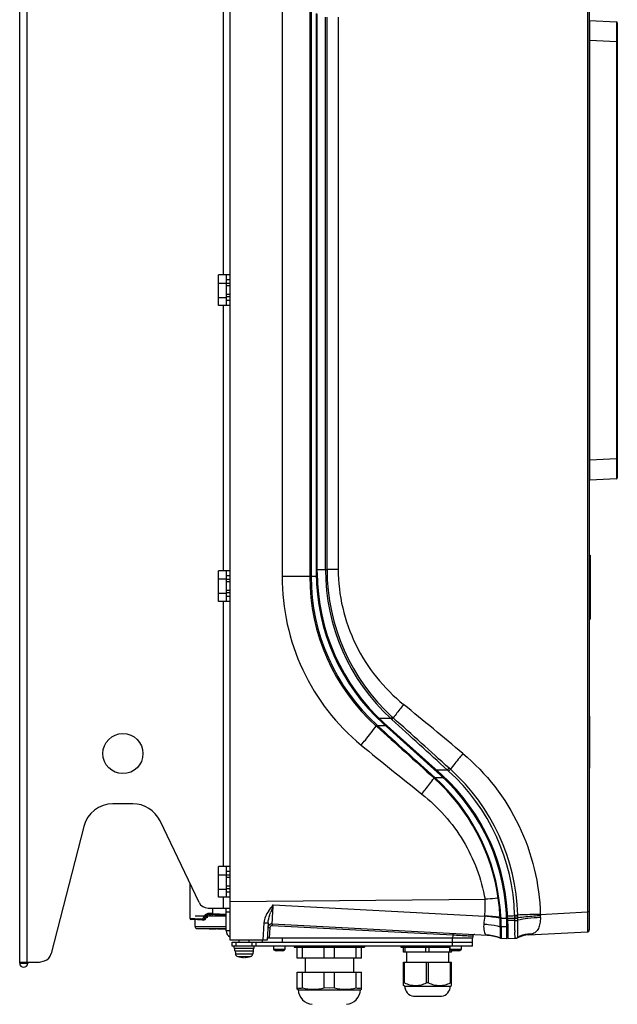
# Model space of a CAD drawing. Header units: millimetres. Extents: x 0 to 3364, y 0 to 2378.
# Tile 8 of 36: x 723 to 1021, y 740 to 1231. Entities that reach past the tile are written whole.
import ezdxf

# ---------------------------------------------------------------- set-up
doc = ezdxf.new("R2010")
doc.units = ezdxf.units.MM
doc.header["$LTSCALE"] = 185.02
doc.layers.add('00_COMPONENTS', color=7, linetype='CONTINUOUS')

msp = doc.modelspace()

# ---------------------------------------------------------------- linework, layer by layer
at = {"layer": '00_COMPONENTS', "color": 3, "linetype": 'CONTINUOUS'}
for p, q in [((722.77, 760.47), (722.77, 1434.47)), ((821.95, 1088.32), (821.95, 1103.62)), ((827.77, 1103.62), (821.95, 1103.62)), ((827.77, 1088.32), (821.95, 1088.32)), ((827.77, 956.12), (821.95, 956.12)), ((821.95, 940.82), (821.95, 956.12)), ((827.77, 940.82), (821.95, 940.82)), ((779.27, 839.97), (769.27, 839.97)), ((812.28, 790.8), (792.79, 831.45)), ((754.74, 828.69), (738.47, 765.24)), ((827.77, 808.62), (821.95, 808.62)), ((821.95, 793.32), (821.95, 808.62)), ((827.77, 793.32), (821.95, 793.32)), ((816.79, 787.97), (827.62, 787.97)), ((722.77, 760.97), (732.67, 760.97)), ((726.77, 760.97), (726.77, 760.47)), ((732.67, 760.97), (735.07, 761.69))]:
    msp.add_line(p, q, dxfattribs=at)
at = {"layer": '00_COMPONENTS', "color": 9, "linetype": 'CONTINUOUS'}
for p, q in [((726.27, 1433.97), (726.27, 760.97)), ((1006.02, 1402.87), (1006.02, 786.06)), ((824.27, 1235.82), (824.27, 1103.62)), ((853.7, 1235.74), (853.7, 953.19)), ((867.49, 1235.74), (867.49, 953.19)), ((868.18, 1235.74), (868.18, 953.19)), ((875.36, 956.75), (875.36, 1232.18)), ((876.11, 956.75), (876.11, 1232.18)), ((881.71, 1232.18), (881.71, 956.75)), ((1007.25, 1220.49), (1006.97, 1220.49)), ((1020.49, 1219.79), (1007.25, 1220.49)), ((1007.25, 1011.23), (1007.25, 1220.49)), ((1020.97, 1219.79), (1020.49, 1219.79)), ((1020.49, 1219.79), (1020.49, 1011.93)), ((827.77, 1099.32), (825.77, 1099.32)), ((827.77, 1092.62), (825.77, 1092.62)), ((824.27, 1088.32), (824.27, 956.12)), ((1007.25, 1011.23), (1006.97, 1011.23)), ((1020.49, 1011.93), (1007.25, 1011.23)), ((1007.25, 1010.39), (1007.25, 1011.23)), ((1020.97, 1011.93), (1020.49, 1011.93)), ((1007.25, 1009.01), (1007.25, 1010.39)), ((870.78, 953.19), (853.7, 953.19)), ((870.77, 954.97), (871.27, 954.97)), ((871.27, 956.75), (876.11, 956.75)), ((881.71, 956.75), (876.11, 956.75)), ((1006.97, 956.72), (1007.47, 956.72)), ((827.77, 951.82), (825.77, 951.82)), ((827.77, 945.12), (825.77, 945.12)), ((824.27, 940.82), (824.27, 808.62)), ((1006.97, 939.22), (1007.47, 939.22)), ((901.08, 879.1), (900.71, 878.68)), ((900.71, 878.68), (900.96, 878.46)), ((901.33, 878.88), (900.96, 878.46)), ((901.08, 879.1), (901.33, 878.88)), ((905.34, 878.88), (901.33, 878.88)), ((907.97, 882.44), (902.21, 882.44)), ((904.18, 879.91), (904.52, 880.29)), ((907.97, 882.44), (908.67, 883.2)), ((908.42, 882.02), (907.97, 882.44)), ((908.42, 882.02), (909.12, 882.79)), ((909.12, 882.79), (908.67, 883.2)), ((1006.97, 860.67), (1007.17, 860.67)), ((936.22, 856.78), (930.62, 856.78)), ((932.68, 854.26), (933.01, 854.63)), ((936.22, 856.78), (937.06, 857.7)), ((936.81, 856.25), (936.22, 856.78)), ((936.81, 856.25), (937.65, 857.17)), ((937.65, 857.17), (937.06, 857.7)), ((937.82, 857.02), (937.65, 857.17)), ((929.86, 853.09), (929.55, 852.75)), ((929.55, 852.75), (929.75, 852.58)), ((930.05, 852.92), (929.75, 852.58)), ((929.86, 853.09), (930.05, 852.92)), ((934.13, 852.92), (930.05, 852.92)), ((827.77, 804.32), (825.77, 804.32)), ((827.77, 797.62), (825.77, 797.62)), ((824.27, 793.32), (824.27, 787.97)), ((961.91, 792.95), (961.58, 792.9)), ((819.2, 785.15), (819.2, 787.97)), ((827.77, 785.97), (825.77, 785.97)), ((849.29, 789.53), (954.84, 784)), ((982.55, 784.83), (1006.02, 786.06)), ((1006.97, 786.06), (1006.02, 786.06)), ((808.84, 782.67), (807.77, 782.72)), ((810.13, 782.6), (808.84, 782.67)), ((813.96, 782.41), (810.13, 782.6)), ((815.11, 782.11), (814.55, 782.14)), ((816.61, 783.78), (815.53, 783.84)), ((817.34, 785.24), (817.24, 785.24)), ((818.61, 785.18), (817.34, 785.24)), ((819.2, 785.15), (818.61, 785.18)), ((825.79, 784.8), (819.2, 785.15)), ((844.62, 780.67), (844.17, 771.97)), ((954.84, 784), (954.83, 783.88)), ((962.85, 783.4), (962.47, 783.38)), ((962.47, 783.38), (962.49, 782.99)), ((962.85, 783.4), (962.88, 782.96)), ((962.88, 782.96), (965.72, 782.96)), ((965.7, 783.45), (966.21, 783.47)), ((966.23, 782.96), (969.77, 782.96)), ((969.75, 784.46), (971.25, 784.5)), ((969.75, 784.1), (969.75, 784.46)), ((969.75, 784.1), (971.26, 784.14)), ((969.77, 783.04), (969.75, 784.1)), ((969.76, 781.76), (969.77, 782.96)), ((969.77, 783.04), (971.28, 783.05)), ((969.77, 782.96), (969.77, 783.04)), ((969.77, 782.96), (971.28, 782.96)), ((971.26, 784.14), (971.25, 784.5)), ((971.28, 782.96), (971.26, 784.14)), ((971.29, 781.87), (971.28, 782.96)), ((982.55, 784.83), (982.57, 784.15)), ((810.27, 778.77), (825.77, 778.77)), ((822.91, 777.77), (822.91, 777.57)), ((827.77, 776.67), (825.77, 776.67)), ((847.59, 778.21), (847.32, 772.97)), ((938.86, 774.43), (848.64, 779.15)), ((965.77, 778.54), (963, 778.6)), ((965.77, 779.94), (966.27, 779.91)), ((830.77, 768.97), (830.77, 770.97)), ((838.77, 768.97), (838.77, 770.97)), ((853.77, 772.97), (853.77, 770.97)), ((938.77, 768.97), (938.77, 772.97)), ((938.86, 774.43), (938.78, 772.97)), ((956.03, 774.5), (956.14, 774.47)), ((962.7, 773), (962.61, 773.03)), ((971.19, 773.24), (971.22, 773.27)), ((855.07, 767.37), (849.47, 767.37)), ((854.94, 767.14), (849.6, 767.14)), ((943.07, 767.37), (937.47, 767.37)), ((942.94, 767.14), (937.6, 767.14)), ((724.77, 760.47), (724.77, 760.97)), ((830.39, 765.2), (839.14, 765.2)), ((831.56, 763.8), (837.97, 763.8)), ((722.77, 760.47), (726.77, 760.47))]:
    msp.add_line(p, q, dxfattribs=at)
at = {"layer": '00_COMPONENTS', "color": 7, "linetype": 'CONTINUOUS'}
for p, q in [((1006.97, 1411.86), (1006.97, 777.07)), ((827.77, 771.97), (827.77, 1404.67)), ((870.77, 1233.96), (870.77, 954.97)), ((871.27, 955.19), (871.27, 1233.74)), ((1007.14, 1230.48), (1020.49, 1229.78)), ((1020.97, 1229.28), (1020.97, 1002.44)), ((825.77, 1103.62), (825.77, 1088.32)), ((827.77, 1101.12), (825.77, 1101.12)), ((821.95, 1099.53), (825.77, 1099.53)), ((827.77, 1098.12), (825.77, 1098.12)), ((821.95, 1092.41), (825.77, 1092.41)), ((827.77, 1093.82), (825.77, 1093.82)), ((827.77, 1090.82), (825.77, 1090.82)), ((1020.49, 1001.94), (1007.25, 1001.25)), ((1006.97, 963.97), (1007.47, 963.97)), ((1007.47, 963.97), (1007.47, 931.97)), ((825.77, 956.12), (825.77, 940.82)), ((827.77, 953.62), (825.77, 953.62)), ((821.95, 952.03), (825.77, 952.03)), ((827.77, 950.62), (825.77, 950.62)), ((821.95, 944.91), (825.77, 944.91)), ((827.77, 946.32), (825.77, 946.32)), ((827.77, 943.32), (825.77, 943.32)), ((1006.97, 931.97), (1007.47, 931.97)), ((1007.07, 874.4), (1007.07, 884.4)), ((1007.17, 857.67), (1007.17, 883.67)), ((904.18, 879.91), (932.68, 854.26)), ((933.18, 854.48), (904.68, 880.14)), ((1006.97, 857.67), (1007.17, 857.67)), ((825.77, 808.62), (825.77, 793.32)), ((827.77, 806.12), (825.77, 806.12)), ((807.77, 782.72), (807.77, 800.22)), ((821.95, 804.53), (825.77, 804.53)), ((827.77, 803.12), (825.77, 803.12)), ((821.95, 797.41), (825.77, 797.41)), ((827.77, 798.82), (825.77, 798.82)), ((827.77, 795.82), (825.77, 795.82)), ((827.77, 791.21), (954.96, 792.32)), ((825.77, 776.67), (825.77, 787.97)), ((814.73, 781.88), (808.24, 782.22)), ((825.77, 783.97), (810.27, 783.97)), ((810.27, 778.77), (810.27, 782.11)), ((815.11, 782.11), (814.73, 781.88)), ((815.79, 783.33), (815.11, 782.11)), ((816.58, 783.28), (815.79, 783.33)), ((825.79, 784.3), (817.32, 784.74)), ((818.84, 784.67), (819.2, 784.67)), ((846.72, 780.67), (846.27, 771.97)), ((811.27, 777.77), (825.77, 777.77)), ((817.36, 777.77), (817.36, 777.57)), ((817.36, 777.57), (818.9, 777.57)), ((817.44, 777.77), (817.44, 777.57)), ((817.69, 777.77), (817.69, 777.57)), ((818.79, 777.77), (818.79, 777.57)), ((818.9, 777.57), (818.9, 777.77)), ((819.08, 777.77), (819.08, 777.57)), ((819.08, 777.57), (820.75, 777.57)), ((819.84, 777.77), (819.84, 777.57)), ((820.74, 777.77), (820.74, 777.57)), ((820.75, 777.57), (820.75, 777.77)), ((821.52, 777.77), (821.52, 777.57)), ((821.52, 777.57), (823.67, 777.57)), ((821.55, 777.77), (821.55, 777.57)), ((822.24, 777.77), (822.24, 777.57)), ((823.1, 777.77), (823.1, 777.57)), ((823.41, 777.77), (823.41, 777.57)), ((823.67, 777.77), (823.67, 777.57)), ((823.68, 777.77), (823.68, 777.57)), ((823.68, 777.57), (825.29, 777.57)), ((825.06, 777.77), (825.06, 777.57)), ((825.29, 777.77), (825.29, 777.57)), ((848.7, 780.1), (956.14, 774.47)), ((965.77, 772.81), (965.77, 779.94)), ((966.27, 780.16), (966.27, 772.73)), ((976.71, 774.54), (1006.02, 776.07)), ((846.27, 771.97), (827.77, 771.97)), ((828.77, 770.97), (948.77, 770.97)), ((828.77, 768.97), (828.77, 770.97)), ((832.27, 770.97), (832.27, 771.97)), ((837.27, 770.97), (837.27, 771.97)), ((840.77, 768.97), (840.77, 770.97)), ((843.77, 771.97), (843.77, 770.97)), ((948.77, 772.97), (846.32, 772.97)), ((948.81, 773.85), (948.77, 772.97)), ((948.77, 768.97), (948.77, 772.97)), ((962.61, 773.03), (962.61, 773.03)), ((962.94, 772.96), (965.77, 772.81)), ((965.77, 773.57), (966.27, 773.47)), ((966.27, 772.73), (970.36, 772.94)), ((970.21, 772.94), (970.29, 772.94)), ((970.24, 772.94), (970.21, 772.94)), ((970.3, 772.94), (970.24, 772.94)), ((970.29, 772.94), (970.3, 772.94)), ((970.3, 772.94), (970.33, 772.94)), ((970.35, 772.94), (970.3, 772.94)), ((970.36, 772.94), (970.36, 772.94)), ((948.77, 768.97), (828.77, 768.97)), ((829.77, 767.97), (829.77, 768.97)), ((829.77, 767.97), (839.77, 767.97)), ((830.17, 766.67), (830.17, 767.97)), ((830.17, 766.67), (839.37, 766.67)), ((830.27, 766.67), (830.39, 765.2)), ((839.27, 766.67), (839.14, 765.2)), ((839.37, 766.67), (839.37, 767.97)), ((839.77, 767.97), (839.77, 768.97)), ((849.47, 768.97), (849.47, 767.37)), ((853.67, 766.57), (850.87, 766.57)), ((855.07, 768.97), (855.07, 767.37)), ((859.77, 768.97), (859.77, 768.47)), ((859.77, 768.47), (894.77, 768.47)), ((861.27, 762.97), (861.27, 768.47)), ((863.86, 762.97), (863.86, 768.47)), ((874.67, 762.97), (874.67, 768.47)), ((879.86, 762.97), (879.86, 768.47)), ((890.67, 762.97), (890.67, 768.47)), ((893.27, 762.97), (893.27, 768.47)), ((894.77, 768.97), (894.77, 768.47)), ((912.88, 768.97), (912.88, 768.47)), ((912.88, 768.47), (937.47, 768.47)), ((914.27, 765.97), (914.27, 768.47)), ((938.27, 765.97), (914.27, 765.97)), ((915.13, 765.97), (915.13, 768.47)), ((915.77, 765.97), (915.77, 760.97)), ((925.4, 765.97), (925.4, 768.47)), ((927.13, 765.97), (927.13, 768.47)), ((936.77, 765.97), (936.77, 760.97)), ((937.4, 765.97), (937.4, 768.47)), ((937.47, 768.97), (937.47, 767.37)), ((938.27, 765.97), (938.27, 766.79)), ((941.67, 766.57), (938.87, 766.57)), ((943.07, 768.97), (943.07, 767.37)), ((831.56, 763.8), (832.32, 763.62)), ((832.32, 763.62), (832.32, 763.62)), ((834.42, 763.62), (834.77, 763.62)), ((834.42, 763.4), (834.42, 763.62)), ((834.77, 763.62), (835.12, 763.62)), ((835.12, 763.62), (835.12, 763.4)), ((837.97, 763.8), (837.22, 763.62)), ((837.22, 763.62), (837.22, 763.62)), ((893.27, 762.97), (861.27, 762.97)), ((865.27, 762.97), (865.27, 755.97)), ((889.27, 762.97), (889.27, 755.97)), ((914.27, 760.97), (938.26, 760.97)), ((914.27, 749.41), (914.27, 760.97)), ((914.77, 750.71), (914.77, 760.97)), ((925.77, 750.71), (925.77, 760.97)), ((926.77, 750.71), (926.77, 760.97)), ((937.76, 750.71), (937.76, 760.97)), ((938.26, 749.41), (938.26, 760.97)), ((861.27, 755.97), (893.27, 755.97)), ((861.27, 747.5), (861.27, 755.97)), ((863.86, 748.16), (863.86, 755.97)), ((874.67, 748.16), (874.67, 755.97)), ((879.86, 748.16), (879.86, 755.97)), ((890.67, 748.16), (890.67, 755.97)), ((893.27, 747.5), (893.27, 755.97)), ((861.77, 747.23), (861.27, 747.49)), ((861.77, 747.23), (892.76, 747.23)), ((877.27, 748.04), (874.67, 748.16)), ((879.86, 748.16), (877.27, 748.04)), ((892.76, 747.23), (893.27, 747.49)), ((914.77, 750.71), (914.27, 750.71)), ((914.78, 749.05), (914.27, 749.41)), ((914.78, 749.05), (937.75, 749.05)), ((926.27, 750.7), (925.77, 750.71)), ((926.77, 750.71), (926.27, 750.7)), ((937.75, 749.05), (938.26, 749.41)), ((938.26, 750.71), (937.76, 750.71)), ((919.27, 743.97), (933.27, 743.97))]:
    msp.add_line(p, q, dxfattribs=at)
msp.add_lwpolyline([(955.05, 792.32), (955.02, 792.32), (954.99, 792.32), (954.96, 792.32)], dxfattribs=at)
at = {"layer": '00_COMPONENTS', "color": 3, "linetype": 'CONTINUOUS'}
msp.add_circle((774.27, 864.97), 10, dxfattribs=at)
at = {"layer": '00_COMPONENTS', "color": 7, "linetype": 'CONTINUOUS'}
for centre, radius, start, end in [((1020.47, 1229.28), 0.5, 0, 87), ((1020.47, 1002.44), 0.5, 273, 360), ((1007.27, 1000.95), 0.3, 93, 180), ((971.77, 954.97), 101, 180, 228), ((972.27, 955.19), 101, 180, 228), ((865.77, 779.94), 100, 0, 48), ((866.27, 780.16), 100, 0, 48), ((808.27, 782.72), 0.5, 180, 267.0008), ((818.48, 782.62), 2.06, 86.9989, 90.0322), ((811.27, 778.77), 1, 180, 270), ((829.27, 776.67), 3.5, 180, 242.782), ((848.59, 778.1), 2, 87, 177.0128), ((848.59, 778.1), 2, 87, 169.3474), ((1005.97, 777.07), 1, 272.9986, 359.9727), ((1005.97, 777.07), 1, 273, 360), ((949.81, 773.8), 1, 86.9832, 177), ((955.09, 754.5), 20, 67.9039, 87), ((962.99, 773.96), 1.01, 252.7854, 266.9319), ((962.99, 773.95), 1, 252.9962, 266.9937), ((970.26, 774.94), 2, 272.9945, 295.1991), ((977.5, 759.56), 15, 93.0002, 115.2008), ((849.75, 767.37), 0.28, 180, 237.7308), ((852.27, 771.37), 5, 237.7308, 253.7398), ((852.27, 771.37), 5, 286.2602, 302.2692), ((854.79, 767.37), 0.28, 302.2692, 360), ((937.75, 767.37), 0.28, 180, 237.7308), ((940.27, 771.37), 5, 237.7308, 253.7398), ((940.27, 771.37), 5, 286.2602, 302.2692), ((942.79, 767.37), 0.28, 302.2692, 360), ((831.99, 765.34), 1.6, 185, 254.506), ((834.77, 775.37), 11.99, 258.2142, 265.9364), ((834.4, 770.14), 6.75, 265.9284, 267.4731), ((835.26, 765.77), 2.38, 269.3179, 270.6821), ((835.15, 769.9), 6.51, 272.4983, 274.1002), ((834.77, 775.37), 11.99, 274.0636, 281.7858), ((837.54, 765.34), 1.6, 285.494, 355), ((862.56, 755.4), 7.36, 259.8277, 280.1723), ((869.3, 747.49), 7.53, 182.0242, 265.9673), ((869.27, 769.89), 22.4, 256.0424, 283.9576), ((885.27, 769.89), 22.4, 256.0424, 283.9576), ((885.24, 747.49), 7.53, 274.0327, 357.9758), ((891.97, 755.4), 7.36, 259.8277, 280.1723), ((920.32, 749.41), 5.55, 183.78, 259.0816), ((932.21, 749.41), 5.55, 280.9184, 356.22)]:
    msp.add_arc(centre, radius, start, end, dxfattribs=at)
at = {"layer": '00_COMPONENTS', "color": 9, "linetype": 'CONTINUOUS'}
for centre, radius, start, end in [((967.64, 953.18), 100.15, 179.9927, 228.0581), ((968.08, 953.2), 99.89, 180.0041, 227.8824), ((976.23, 956.7), 100.87, 179.971, 227.4152), ((975.59, 956.81), 99.48, 180.0324, 227.7282), ((-848.52, -1277.38), 2793.34, 50.08147, 50.8687), ((2449.02, 2767.5), 2454.43, 230.66226, 231.5691), ((869.05, 781.71), 100.73, 1.565, 47.7281), ((869.93, 781.76), 101.36, 1.5509, 47.9476), ((862.83, 778.56), 99.79, 8.2623, 47.8884), ((862.6, 778.65), 100.33, 8.192, 47.7562), ((854.14, 790.69), 100.93, 356.1982, 0.9262), ((862.28, 778.79), 100.29, 2.6211, 8.0846), ((862.84, 778.3), 100.14, 2.9156, 8.4063), ((1463.8, 577.28), 650.13, 160.9455, 161.28324), ((881.24, 743.22), 77.86, 149.5416, 149.7824), ((881.49, 743.07), 78.16, 148.8244, 149.5411), ((883.08, 743.88), 78.48, 150.6453, 150.8256), ((881.87, 742.84), 78.6, 148.4544, 148.8249), ((883.63, 743.57), 79.12, 149.4057, 150.6445), ((881.9, 742.82), 78.64, 148.3337, 148.4544), ((817.16, 782.86), 1.9, 143.5852, 149.0557), ((817.13, 782.88), 1.86, 138.0391, 143.5892), ((827.5, 784.7), 8.31, 176.9501, 178.6692), ((985.91, 777.8), 31.67, 168.9443, 175.9638), ((928.25, 520.56), 264.66, 82.5673, 84.2378), ((932.16, 456.24), 328.53, 84.7066, 86.0417), ((855.95, 778.89), 106.62, 359.8801, 2.2054), ((874.41, 778.33), 88.59, 0.1733, 2.9966), ((969.65, 798.03), 16.27, 270.4055, 271.4868), ((969.69, 796.6), 14.83, 271.4776, 272.5544), ((969.32, 783.19), 13.29, 0.0204, 4.1297), ((848.59, 778.16), 1, 86.9985, 177.0015), ((1050.85, 778.74), 81.07, 181.4237, 181.9669), ((955.17, 755.12), 19.39, 87.1464, 87.4704), ((970.1, 774.92), 1.99, 293.7424, 304.0636)]:
    msp.add_arc(centre, radius, start, end, dxfattribs=at)
at = {"layer": '00_COMPONENTS', "color": 3, "linetype": 'CONTINUOUS'}
for centre, radius, start, end in [((769.27, 824.97), 15, 90, 165.618), ((779.27, 824.97), 15, 25.618, 90), ((816.79, 792.97), 5, 205.618, 270), ((733.62, 766.48), 5, 286.8584, 345.618), ((724.77, 760.47), 2, 180, 360)]:
    msp.add_arc(centre, radius, start, end, dxfattribs=at)
at = {"layer": '00_COMPONENTS', "color": 9, "linetype": 'CONTINUOUS'}
for points, knots in [([(1007.25, 1220.49), (1007.25, 1221.14), (1007.25, 1222.41), (1007.25, 1224.26), (1007.24, 1225.96), (1007.24, 1227.46), (1007.24, 1228.55), (1007.25, 1229.27), (1007.24, 1229.69), (1007.25, 1230.01), (1007.23, 1230.27), (1007.27, 1230.37), (1007.23, 1230.47), (1007.25, 1230.47)], [0, 0, 0, 0, 0.194973, 0.382528, 0.555477, 0.70711, 0.831541, 0.882004, 0.923954, 0.956996, 0.980818, 0.995188, 1, 1, 1, 1]), ([(1020.49, 1229.78), (1020.51, 1229.78), (1020.47, 1229.68), (1020.51, 1229.57), (1020.49, 1229.31), (1020.5, 1228.99), (1020.5, 1228.57), (1020.5, 1227.85), (1020.5, 1226.77), (1020.5, 1225.27), (1020.5, 1223.57), (1020.5, 1221.72), (1020.49, 1220.44), (1020.49, 1219.79)], [0, 0, 0, 0, 0.004833, 0.019213, 0.043037, 0.076071, 0.118004, 0.168442, 0.292793, 0.444357, 0.617263, 0.804913, 1, 1, 1, 1]), ([(1020.49, 1011.93), (1020.49, 1011.28), (1020.5, 1010), (1020.5, 1008.15), (1020.5, 1006.45), (1020.5, 1004.95), (1020.5, 1003.87), (1020.5, 1003.15), (1020.5, 1002.73), (1020.49, 1002.41), (1020.51, 1002.15), (1020.47, 1002.04), (1020.51, 1001.94), (1020.49, 1001.94)], [0, 0, 0, 0, 0.195086, 0.382736, 0.555643, 0.707207, 0.831558, 0.881995, 0.923929, 0.956963, 0.980786, 0.995165, 1, 1, 1, 1]), ([(1007.25, 1001.49), (1007.25, 1001.83), (1007.24, 1004.33), (1007.24, 1006.84), (1007.25, 1009.01)], [0, 0, 0, 0, 0.132274, 1, 1, 1, 1]), ([(1007.25, 1001.25), (1007.23, 1001.25), (1007.28, 1001.38), (1007.25, 1001.43), (1007.25, 1001.49)], [0, 0, 0, 0, 0.250986, 1, 1, 1, 1]), ([(853.7, 953.19), (853.7, 937.33), (860.72, 905.23), (880.91, 879.23), (893.18, 869.19)], [0, 0, 0, 0, 0.500191, 1, 1, 1, 1]), ([(881.71, 956.75), (881.71, 943.97), (887.8, 918.08), (904.43, 897.48), (914.35, 889.42)], [0, 0, 0, 0, 0.499901, 1, 1, 1, 1]), ([(914.35, 889.42), (913.88, 888.83), (912.12, 886.64), (910.37, 884.43), (909.12, 882.79)], [0, 0, 0, 0, 0.26694, 1, 1, 1, 1]), ([(893.18, 869.19), (893.87, 870.03), (896.41, 873.17), (898.92, 876.34), (900.71, 878.68)], [0, 0, 0, 0, 0.270143, 1, 1, 1, 1]), ([(943.96, 864.99), (943.37, 864.28), (941.23, 861.7), (939.13, 859.1), (937.65, 857.17)], [0, 0, 0, 0, 0.27586, 1, 1, 1, 1]), ([(943.96, 864.99), (955.59, 855.27), (974.84, 830.48), (982.12, 800), (982.55, 784.83)], [0, 0, 0, 0, 0.499823, 1, 1, 1, 1]), ([(923.42, 844.8), (923.96, 845.49), (926.03, 848.13), (928.07, 850.78), (929.55, 852.75)], [0, 0, 0, 0, 0.263115, 1, 1, 1, 1]), ([(923.42, 844.8), (931.55, 838.36), (945.67, 822.48), (953.21, 802.54), (954.96, 792.32)], [0, 0, 0, 0, 0.500027, 1, 1, 1, 1]), ([(846.72, 780.67), (846.79, 782.01), (847.34, 783.76), (847.9, 785.47), (848.05, 785.9)], [0, 0, 0, 0, 0.744321, 1, 1, 1, 1]), ([(848.7, 780.1), (848.71, 780.1), (848.7, 780.19), (848.73, 780.29), (848.74, 780.53), (848.79, 780.98), (848.84, 781.77), (848.91, 782.91), (849, 784.32), (849.13, 786.55), (849.22, 788.31), (849.29, 789.53)], [0, 0, 0, 0, 0.004851, 0.019044, 0.042525, 0.075113, 0.166319, 0.28945, 0.440152, 0.612992, 1, 1, 1, 1]), ([(1006.02, 786.06), (1006.02, 784.79), (1006.03, 782.94), (1006.04, 780.58), (1006.04, 779.09), (1006.04, 777.87), (1006.04, 777.03), (1006.03, 776.54), (1006.04, 776.28), (1006.01, 776.18), (1006.03, 776.08), (1006.02, 776.07)], [0, 0, 0, 0, 0.382715, 0.555578, 0.707135, 0.83148, 0.923849, 0.956903, 0.980733, 0.995134, 1, 1, 1, 1]), ([(813.96, 782.41), (813.95, 782.35), (813.96, 782.17), (814.05, 781.92), (814.17, 781.91)], [0, 0, 0, 0, 0.334701, 1, 1, 1, 1]), ([(814.55, 782.14), (814.53, 782.14), (814.39, 782.17), (814.26, 782.23), (814.16, 782.28)], [0, 0, 0, 0, 0.185874, 1, 1, 1, 1]), ([(814.47, 782.07), (814.47, 782.08), (814.48, 782.1), (814.48, 782.12), (814.48, 782.13)], [0, 0, 0, 0, 0.476652, 1, 1, 1, 1]), ([(817.24, 785.24), (816.8, 785.27), (815.89, 785.11), (815.2, 784.48), (814.97, 784.11)], [0, 0, 0, 0, 0.501663, 1, 1, 1, 1]), ([(815.17, 783.98), (815.16, 783.99), (815.13, 784.02), (815.1, 784.04), (815.09, 784.06)], [0, 0, 0, 0, 0.510917, 1, 1, 1, 1]), ([(817.32, 784.74), (817.26, 784.75), (817.24, 785), (817.23, 785.13), (817.24, 785.24)], [0, 0, 0, 0, 0.316871, 1, 1, 1, 1]), ([(819.2, 784.65), (819.18, 784.65), (819.21, 784.78), (819.19, 784.84), (819.19, 784.9)], [0, 0, 0, 0, 0.271303, 1, 1, 1, 1]), ([(844.62, 780.67), (844.89, 780.66), (845.36, 780.64), (846.06, 780.6), (846.4, 780.66), (846.72, 780.61), (846.72, 780.67)], [0, 0, 0, 0, 0.377527, 0.701695, 0.92042, 1, 1, 1, 1]), ([(969.8, 776.73), (969.79, 777.11), (969.76, 778.79), (969.75, 780.46), (969.76, 781.76)], [0, 0, 0, 0, 0.225926, 1, 1, 1, 1]), ([(970.35, 781.78), (970.44, 781.78), (970.75, 781.8), (971.07, 781.83), (971.29, 781.87)], [0, 0, 0, 0, 0.289502, 1, 1, 1, 1]), ([(971.22, 773.27), (971.26, 773.36), (971.27, 773.65), (971.31, 774.54), (971.29, 776.25), (971.29, 778.83), (971.29, 780.8), (971.29, 781.87)], [0, 0, 0, 0, 0.033602, 0.098291, 0.314733, 0.627019, 1, 1, 1, 1]), ([(982.55, 784.83), (981.46, 784.8), (977.7, 784.69), (973.93, 784.58), (971.25, 784.5)], [0, 0, 0, 0, 0.288944, 1, 1, 1, 1]), ([(982.57, 784.15), (981.48, 784.08), (977.71, 783.81), (973.94, 783.47), (971.28, 783.05)], [0, 0, 0, 0, 0.288946, 1, 1, 1, 1]), ([(982.61, 783.19), (980.48, 783.12), (976.68, 782.85), (972.91, 782.28), (971.29, 781.87)], [0, 0, 0, 0, 0.55997, 1, 1, 1, 1]), ([(982.61, 783.19), (982.61, 782.21), (982.46, 780.36), (981.74, 777.84), (980.3, 775.88), (978.91, 775.2), (978.21, 774.97)], [0, 0, 0, 0, 0.294746, 0.553507, 0.777684, 1, 1, 1, 1]), ([(846.59, 778.21), (846.59, 778.23), (846.75, 778.21), (846.91, 778.24), (847.24, 778.22), (847.46, 778.21), (847.59, 778.21)], [0, 0, 0, 0, 0.078547, 0.294861, 0.618907, 1, 1, 1, 1]), ([(848.7, 780.1), (848.67, 780.1), (848.72, 779.95), (848.66, 779.81), (848.67, 779.49), (848.65, 779.28), (848.64, 779.15)], [0, 0, 0, 0, 0.075292, 0.289714, 0.613935, 1, 1, 1, 1]), ([(954.32, 780.03), (954.29, 779.61), (954.24, 778.2), (954.33, 776.74), (954.69, 775.81)], [0, 0, 0, 0, 0.298203, 1, 1, 1, 1]), ([(954.32, 780.03), (955.03, 779.99), (957.81, 779.74), (960.57, 779.23), (962.57, 778.66)], [0, 0, 0, 0, 0.257652, 1, 1, 1, 1]), ([(954.69, 775.81), (954.82, 775.48), (955.13, 774.89), (955.74, 774.56), (956.03, 774.5)], [0, 0, 0, 0, 0.540038, 1, 1, 1, 1]), ([(962.57, 778.66), (962.57, 777.9), (962.57, 776.8), (962.57, 775.44), (962.57, 774.62), (962.58, 773.98), (962.57, 773.48), (962.62, 773.22), (962.58, 773.05), (962.61, 773.03)], [0, 0, 0, 0, 0.408663, 0.580604, 0.726368, 0.843124, 0.928615, 0.981213, 1, 1, 1, 1]), ([(963, 778.6), (963, 777.85), (962.99, 776.51), (963.02, 774.77), (962.94, 773.66), (963, 773.1), (962.95, 772.96)], [0, 0, 0, 0, 0.399898, 0.713915, 0.918928, 1, 1, 1, 1]), ([(969.9, 774.44), (969.89, 774.55), (969.86, 775.06), (969.83, 775.56), (969.82, 775.96)], [0, 0, 0, 0, 0.221369, 1, 1, 1, 1]), ([(938.91, 775.37), (938.88, 775.37), (938.93, 775.22), (938.87, 775.08), (938.88, 774.76), (938.86, 774.55), (938.86, 774.43)], [0, 0, 0, 0, 0.075292, 0.289714, 0.613935, 1, 1, 1, 1]), ([(948.81, 773.85), (948.81, 773.87), (948.71, 773.85), (948.61, 773.89), (948.35, 773.89), (947.87, 773.93), (947.03, 773.97), (945.81, 774.05), (944.32, 774.13), (941.97, 774.26), (940.13, 774.36), (938.86, 774.43)], [0, 0, 0, 0, 0.004844, 0.019212, 0.043002, 0.076006, 0.168251, 0.292466, 0.443942, 0.616828, 1, 1, 1, 1]), ([(962.95, 772.96), (962.94, 772.96), (962.94, 772.96), (962.94, 772.96), (962.94, 772.96)], [0, 0, 0, 0, 0.641897, 1, 1, 1, 1]), ([(970.03, 773.3), (970.02, 773.34), (969.98, 773.55), (969.96, 773.77), (969.94, 773.94)], [0, 0, 0, 0, 0.206037, 1, 1, 1, 1]), ([(970.21, 772.94), (970.19, 772.94), (970.06, 773.01), (970.05, 773.18), (970.03, 773.3)], [0, 0, 0, 0, 0.134135, 1, 1, 1, 1]), ([(971.11, 773.13), (971.1, 773.13), (971.18, 773.19), (971.18, 773.21), (971.19, 773.24)], [0, 0, 0, 0, 0.260979, 1, 1, 1, 1]), ([(978.21, 774.97), (977.58, 775.01), (975.15, 774.97), (972.73, 774.19), (971.19, 773.24)], [0, 0, 0, 0, 0.256145, 1, 1, 1, 1]), ([(978.21, 774.97), (977.86, 774.87), (977.71, 774.79), (976.55, 774.53), (976.71, 774.54)], [0, 0, 0, 0, 0.689586, 1, 1, 1, 1])]:
    msp.add_open_spline(points, degree=3, knots=knots, dxfattribs=at)
for points in [[(901.33, 878.88), (910.84, 870.28), (920.35, 861.69), (929.86, 853.09)], [(936.22, 856.78), (926.95, 865.19), (917.69, 873.61), (908.42, 882.02)], [(937.06, 857.7), (927.75, 866.07), (918.44, 874.43), (909.12, 882.79)], [(900.96, 878.46), (910.49, 869.89), (920.02, 861.32), (929.55, 852.75)], [(847.03, 786.57), (845.82, 784.83), (844.73, 782.79), (844.62, 780.67)], [(847.03, 786.57), (847.74, 787.59), (848.51, 788.56), (849.29, 789.53)], [(814.16, 782.28), (814.09, 782.32), (814.02, 782.35), (813.96, 782.41)], [(814.17, 781.91), (814.29, 781.9), (814.45, 781.96), (814.47, 782.07)], [(815.53, 783.84), (815.4, 783.86), (815.28, 783.91), (815.17, 783.98)], [(817.32, 784.74), (816.76, 784.77), (816.12, 784.55), (815.74, 784.13)], [(962.88, 782.96), (962.76, 782.97), (962.64, 782.98), (962.52, 782.99)], [(969.75, 784.1), (968.59, 783.85), (967.38, 784), (966.19, 783.98)], [(969.76, 781.76), (968.59, 781.79), (967.42, 781.76), (966.25, 781.76)], [(963, 778.6), (962.86, 778.61), (962.72, 778.6), (962.6, 778.67)], [(956.14, 774.49), (958.35, 774.38), (960.57, 773.88), (962.61, 773.03)], [(969.94, 773.94), (969.92, 774.1), (969.91, 774.27), (969.9, 774.44)], [(970.21, 772.94), (970.45, 772.95), (970.69, 773.01), (970.91, 773.1)], [(970.24, 772.94), (970.57, 772.95), (970.91, 773.06), (971.19, 773.24)]]:
    msp.add_open_spline(points, degree=3, dxfattribs=at)
at = {"layer": '00_COMPONENTS', "color": 7, "linetype": 'CONTINUOUS'}
for points, knots in [([(961.58, 792.9), (961.05, 792.85), (958.88, 792.66), (956.7, 792.47), (955.05, 792.32)], [0, 0, 0, 0, 0.241908, 1, 1, 1, 1]), ([(825.77, 787.7), (825.77, 787.72), (825.76, 787.78), (825.74, 787.83), (825.73, 787.85)], [0, 0, 0, 0, 0.532218, 1, 1, 1, 1]), ([(834.1, 763.39), (834.11, 763.39), (834.16, 763.39), (834.21, 763.39), (834.24, 763.39)], [0, 0, 0, 0, 0.267828, 1, 1, 1, 1]), ([(834.24, 763.39), (834.24, 763.39), (834.26, 763.39), (834.28, 763.39), (834.3, 763.39)], [0, 0, 0, 0, 0.264871, 1, 1, 1, 1]), ([(834.3, 763.39), (834.31, 763.39), (834.33, 763.39), (834.36, 763.39), (834.38, 763.39)], [0, 0, 0, 0, 0.301187, 1, 1, 1, 1]), ([(834.38, 763.39), (834.39, 763.39), (834.4, 763.39), (834.42, 763.4), (834.42, 763.4)], [0, 0, 0, 0, 0.712655, 1, 1, 1, 1]), ([(835.12, 763.4), (835.12, 763.4), (835.13, 763.39), (835.14, 763.39), (835.15, 763.39)], [0, 0, 0, 0, 0.287345, 1, 1, 1, 1]), ([(835.15, 763.39), (835.16, 763.39), (835.18, 763.39), (835.21, 763.39), (835.24, 763.39)], [0, 0, 0, 0, 0.197284, 1, 1, 1, 1]), ([(835.29, 763.39), (835.3, 763.39), (835.35, 763.39), (835.4, 763.39), (835.43, 763.39)], [0, 0, 0, 0, 0.230428, 1, 1, 1, 1]), ([(914.77, 750.71), (915.62, 750.29), (917.42, 749.64), (920.27, 749.3), (923.11, 749.64), (924.91, 750.29), (925.77, 750.71)], [0, 0, 0, 0, 0.251598, 0.5, 0.748402, 1, 1, 1, 1]), ([(926.77, 750.71), (927.62, 750.29), (929.42, 749.64), (932.27, 749.3), (935.11, 749.64), (936.91, 750.29), (937.76, 750.71)], [0, 0, 0, 0, 0.251598, 0.5, 0.748402, 1, 1, 1, 1])]:
    msp.add_open_spline(points, degree=3, knots=knots, dxfattribs=at)
for points in [[(817.3, 784.28), (817.19, 784.19), (817.1, 784.09), (817.01, 783.98)], [(817.89, 784.59), (817.68, 784.53), (817.47, 784.42), (817.3, 784.28)], [(818.48, 784.68), (818.28, 784.68), (818.08, 784.65), (817.89, 784.59)]]:
    msp.add_open_spline(points, degree=3, dxfattribs=at)

doc.saveas('drawing.dxf')
